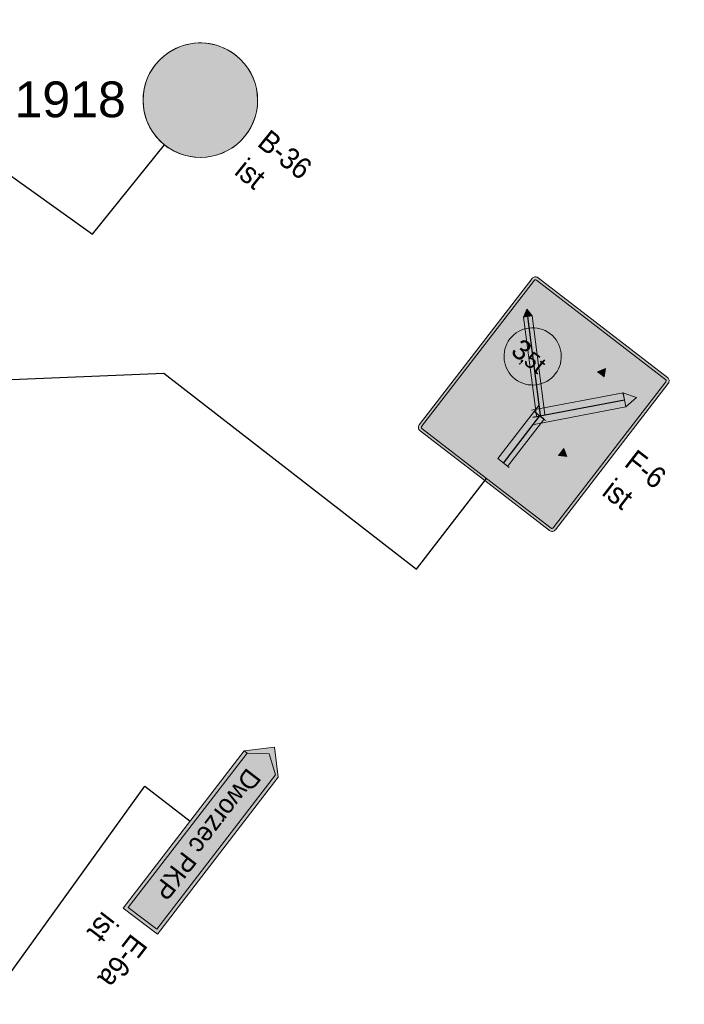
# Model space of a CAD drawing. Header units: metres. Extents: x 6420893 to 6543334, y 5684236 to 5790819.
# Tile 11 of 24: x 6421343 to 6421367, y 5790431 to 5790465. Entities that reach past the tile are written whole.
import ezdxf
from ezdxf.enums import TextEntityAlignment as Align

# ---------------------------------------------------------------- set-up
doc = ezdxf.new("R2010")
doc.units = ezdxf.units.M
doc.layers.add('dr-przejscia', color=7, linetype='P-10 (4m) krawędzie', lineweight=0)
for name, color, linetype in [('gaPionowe', 7, 'Continuous'), ('zzz.gaVSDodTekst', 7, 'Continuous'), ('zzz.gaVSDomyslna', 7, 'Continuous'), ('zzz.gaVSNazwa', 7, 'Continuous'), ('zzz.gaVSRamka', 7, 'Continuous'), ('zzz.gaVSStan', 7, 'Continuous'), ('zzz.gaVSWielkość', 7, 'Continuous')]:
    doc.layers.add(name, color=color, linetype=linetype)
doc.layers.add('GESDZI_O', color=7, linetype='Continuous', lineweight=18, true_color=0x008000)
doc.styles.add('GA-ATR-TEXT', font='arial.ttf', dxfattribs={"width": 0.9})
doc.styles.add('GA-SIGN-TEXT', font='GA_OZ_PION.ttf')
doc.styles.add('GEO-INFO', font='arial.ttf')
doc.styles.get("Standard").update_dxf_attribs({"font": 'arial.ttf'})
doc.linetypes.add('P-10 (4m) krawędzie', pattern='A,-0.75,[255,dgnlstyle-poziome_v0.9.1.shx,S=0.031746,R=0,X=0,Y=0],-0.25', length=1)
doc.dimstyles.new('GA-LEADER', dxfattribs={"dimtxt": 1, "dimasz": 1, "dimexe": 1, "dimexo": 1, "dimgap": 1, "dimtad": 1, "dimtxsty": 'Standard', "dimcen": 1, "dimadec": 0, "dimazin": 0, "dimtfac": 1, "dimtmove": 0, "dimatfit": 3, "dimfxl": 1, "dimarcsym": 0})

# ---------------------------------------------------------------- blocks, each defined once
blk = doc.blocks.new('A$C8d263936')
at = {"layer": 'GESDZI_O', "linetype": 'Continuous', "lineweight": 0, "style": 'GEO-INFO'}
blk.add_text('1918', height=1.25, dxfattribs=at).set_placement((6421345.115, 5790462.258, 10.8), align=Align.MIDDLE_CENTER)
blk = doc.blocks.new('gaVScolumn0')
at = {"color": 0, "linetype": 'ByBlock', "lineweight": -2}
blk.add_line((0, 0), (0, 400), dxfattribs=at)
at = {"color": 7, "style": 'GA-ATR-TEXT', "width": 0.9}
blk.add_attdef('X2', text='', height=150, dxfattribs=at).set_placement((-50, 0), align=Align.BOTTOM_RIGHT)
blk = doc.blocks.new('*U816')
at = {"layer": 'zzz.gaVSDomyslna', "linetype": 'ByBlock', "lineweight": -2, "true_color": 0x4c4c4c}
h = blk.add_hatch(color=251, dxfattribs=at)
h.paths.add_polyline_path([(-400, 400, 1), (400, 400, 1)])
h.paths.add_polyline_path([(320, 400, -1), (-320, 400, -1)], flags=16)
at = {"layer": 'zzz.gaVSDomyslna', "color": 251, "linetype": 'ByBlock', "lineweight": 0, "true_color": 0x4c4c4c}
blk.add_lwpolyline([(0, 800, -1), (0, 0, -1), (0, 800, -2.58748)], format="xyb", dxfattribs=at)
blk = doc.blocks.new('*U817')
at = {"layer": 'zzz.gaVSDomyslna', "linetype": 'ByBlock', "true_color": 0xffffff}
blk.add_hatch(color=7, dxfattribs=at).paths.add_polyline_path([(320, 400, 1), (-320, 400, 1)])
blk = doc.blocks.new('*U818')
at = {"layer": 'zzz.gaVSDomyslna', "linetype": 'ByBlock', "true_color": 0x2e2e2e}
h = blk.add_hatch(color=250, dxfattribs=at)
h.paths.add_polyline_path([(245.965, 594.111), (51.8545, 400), (245.965, 205.889, 0.347061)])
h.paths.add_polyline_path([(194.111, 645.965, 0.347061), (-194.111, 645.965), (0, 451.854)])
h.paths.add_polyline_path([(-245.965, 594.111, 0.347061), (-245.965, 205.889), (-51.8545, 400)])
h.paths.add_polyline_path([(194.111, 154.035), (0, 348.146), (-194.111, 154.035, 0.347061)])
blk = doc.blocks.new('*U819')
at = {"layer": 'zzz.gaVSDomyslna', "linetype": 'ByBlock', "true_color": 0x4c4c4c}
blk.add_hatch(color=251, dxfattribs=at).paths.add_polyline_path([(-246.491, 604.064, -0.0469785), (-204.064, 646.491), (246.491, 195.936, -0.0469785), (204.064, 153.509)])
blk = doc.blocks.new('*U820')
at = {"layer": 'zzz.gaVSDomyslna', "linetype": 'ByBlock', "true_color": 0x4c4c4c}
blk.add_hatch(color=251, dxfattribs=at).paths.add_polyline_path([(246.491, 604.064, 0.0469785), (204.064, 646.491), (-246.491, 195.936, 0.0469785), (-204.064, 153.509)])
blk = doc.blocks.new('*U821')
at = {"layer": 'zzz.gaVSDomyslna', "color": 7, "linetype": 'Continuous', "lineweight": 0}
blk.add_circle((0, 400), 400, dxfattribs=at)
blk = doc.blocks.new('*U815')
at = {"layer": 'zzz.gaVSDomyslna', "color": 251, "linetype": 'ByBlock', "true_color": 0x4c4c4c}
for name in ['*U816', '*U819', '*U820']:
    blk.add_blockref(name, (0, 0), dxfattribs=at)
at = {"layer": 'zzz.gaVSDomyslna', "color": 7, "linetype": 'ByBlock', "true_color": 0xffffff}
blk.add_blockref('*U817', (0, 0), dxfattribs=at)
at = {"layer": 'zzz.gaVSDomyslna', "color": 250, "linetype": 'ByBlock', "true_color": 0x2e2e2e}
blk.add_blockref('*U818', (0, 0), dxfattribs=at)
at = {"layer": 'zzz.gaVSRamka', "color": 7, "linetype": 'ByBlock'}
blk.add_blockref('*U821', (0, 0), dxfattribs=at)
blk = doc.blocks.new('*U814')
at = {"layer": 'zzz.gaVSDomyslna', "linetype": 'ByBlock'}
blk.add_blockref('*U815', (0, 0), dxfattribs=at)
at = {"layer": 'zzz.gaVSDodTekst', "linetype": 'ByBlock', "flags": 1}
blk.add_attdef('Addtext', text='', height=1, dxfattribs=at).set_placement((0, 0), align=Align.MIDDLE_LEFT)
at = {"layer": 'zzz.gaVSDomyslna', "linetype": 'ByBlock', "flags": 1}
for tag in ['Width', 'Height', 'Position', 'Route', 'ItemNo', 'ID']:
    blk.add_attdef(tag, text='', height=1, dxfattribs=at).set_placement((0, 0), align=Align.MIDDLE_LEFT)
at = {"layer": 'zzz.gaVSNazwa', "linetype": 'ByBlock', "style": 'GA-ATR-TEXT', "width": 0.9}
blk.add_attdef('Name', text='', height=150, dxfattribs=at).set_placement((500, 475), align=Align.MIDDLE_LEFT)
at = {"layer": 'zzz.gaVSStan', "linetype": 'ByBlock', "style": 'GA-ATR-TEXT', "width": 0.9}
blk.add_attdef('State', text='', height=150, dxfattribs=at).set_placement((500, 220), align=Align.MIDDLE_LEFT)
at = {"layer": 'zzz.gaVSWielkość', "linetype": 'ByBlock', "flags": 1}
blk.add_attdef('Size', text='', height=1, dxfattribs=at).set_placement((0, 0), align=Align.MIDDLE_LEFT)
blk = doc.blocks.new('*U829')
at = {"layer": 'zzz.gaVSDomyslna', "linetype": 'ByBlock', "true_color": 0xffffff}
blk.add_hatch(color=7, dxfattribs=at).paths.add_polyline_path([(767.22, 0), (767.22, 300), (-617.22, 300), (-767.22, 150), (-617.22, 0)])
at = {"layer": 'zzz.gaVSDomyslna', "linetype": 'ByBlock', "true_color": 0x2e2e2e}
blk.add_hatch(color=250, dxfattribs=at).paths.add_polyline_path([(-617.22, 25), (-707.22, 150), (-617.22, 275), (742.22, 275), (742.22, 25), (-617.22, 25), (-617.22, 0), (767.22, 0), (767.22, 300), (-617.22, 300), (-767.22, 150), (-617.22, 0)])
at = {"layer": 'zzz.gaVSDomyslna', "color": 7, "linetype": 'ByBlock', "lineweight": 0, "true_color": 0xffffff}
blk.add_lwpolyline([(767.22, 0), (767.22, 300), (-617.22, 300), (-767.22, 150), (-617.22, 0)], close=True, dxfattribs=at)
at = {"layer": 'zzz.gaVSDomyslna', "color": 250, "linetype": 'ByBlock', "lineweight": 0, "true_color": 0x2e2e2e}
blk.add_lwpolyline([(-617.22, 25), (-707.22, 150), (-617.22, 275), (742.22, 275), (742.22, 25), (-617.22, 25), (-617.22, 0), (767.22, 0), (767.22, 300), (-617.22, 300), (-767.22, 150), (-617.22, 0)], close=True, dxfattribs=at)
at = {"layer": 'zzz.gaVSDomyslna', "color": 7, "linetype": 'ByBlock', "lineweight": 0}
blk.add_lwpolyline([(-617.22, 0), (767.22, 0), (767.22, 300), (-617.22, 300), (-767.22, 150), (-617.22, 0)], dxfattribs=at)
blk = doc.blocks.new('*U830')
at = {"layer": 'zzz.gaVSDomyslna', "color": 250, "linetype": 'ByBlock', "true_color": 0x2e2e2e, "style": 'GA-SIGN-TEXT'}
blk.add_text('Dworzec PKP', height=132, dxfattribs=at).set_placement((-542.22, 84))
blk = doc.blocks.new('*U828')
at = {"layer": 'zzz.gaVSDomyslna', "linetype": 'ByBlock'}
for name in ['*U829', '*U830']:
    blk.add_blockref(name, (0, 0), dxfattribs=at)
at = {"layer": 'zzz.gaVSDodTekst', "linetype": 'ByBlock', "flags": 1}
blk.add_attdef('Addtext', text='', height=1, dxfattribs=at).set_placement((0, 0), align=Align.MIDDLE_LEFT)
at = {"layer": 'zzz.gaVSDomyslna', "linetype": 'ByBlock', "flags": 1}
for tag in ['Width', 'Height', 'Position', 'Route', 'ItemNo', 'ID']:
    blk.add_attdef(tag, text='', height=1, dxfattribs=at).set_placement((0, 0), align=Align.MIDDLE_LEFT)
at = {"layer": 'zzz.gaVSNazwa', "linetype": 'ByBlock', "style": 'GA-ATR-TEXT', "width": 0.9}
blk.add_attdef('Name', text='', height=150, dxfattribs=at).set_placement((867.22, 225), align=Align.MIDDLE_LEFT)
at = {"layer": 'zzz.gaVSStan', "linetype": 'ByBlock', "style": 'GA-ATR-TEXT', "width": 0.9}
blk.add_attdef('State', text='', height=150, dxfattribs=at).set_placement((867.22, -30), align=Align.MIDDLE_LEFT)
at = {"layer": 'zzz.gaVSWielkość', "linetype": 'ByBlock', "flags": 1}
blk.add_attdef('Size', text='', height=1, dxfattribs=at).set_placement((0, 0), align=Align.MIDDLE_LEFT)
blk = doc.blocks.new('*U618')
at = {"layer": 'zzz.gaVSDomyslna', "linetype": 'ByBlock', "true_color": 0x2e2e2e}
h = blk.add_hatch(color=250, dxfattribs=at)
edge = h.paths.add_edge_path()
edge.add_line((0, 0), (-570, 0))
edge.add_arc((-570, 30), 30, 179.99996, 270.00004, ccw=False)
edge.add_line((-600, 30), (-600, 1320))
edge.add_arc((-570, 1320), 30, 89.99996, 180.00004, ccw=False)
edge.add_line((-570, 1350), (570, 1350))
edge.add_arc((570, 1320), 30, 359.99996, 90.00004, ccw=False)
edge.add_line((600, 1320), (600, 30))
edge.add_arc((570, 30), 30, 269.99996, 0.00004, ccw=False)
edge.add_line((570, 0), (0, 0))
edge.add_line((0, 0), (0, 0))
at = {"layer": 'zzz.gaVSDomyslna', "linetype": 'ByBlock', "true_color": 0xffffff}
h = blk.add_hatch(color=7, dxfattribs=at)
edge = h.paths.add_edge_path()
edge.add_line((0, 0), (0, 20))
edge.add_line((0, 20), (570, 20))
edge.add_arc((570, 30), 10, 269.99996, 0.00004)
edge.add_line((580, 30), (580, 1320))
edge.add_arc((570, 1320), 10, 359.99996, 90.00004)
edge.add_line((570, 1330), (-570, 1330))
edge.add_arc((-570, 1320), 10, 89.99996, 180.00004)
edge.add_line((-580, 1320), (-580, 30))
edge.add_arc((-570, 30), 10, 179.99996, 270.00004)
edge.add_line((-570, 20), (0, 20))
edge.add_line((0, 20), (0, 0))
edge.add_line((0, 0), (-570, 0))
edge.add_arc((-570, 30), 30, 179.99996, 270.00004, ccw=False)
edge.add_line((-600, 30), (-600, 1320))
edge.add_arc((-570, 1320), 30, 89.99996, 180.00004, ccw=False)
edge.add_line((-570, 1350), (570, 1350))
edge.add_arc((570, 1320), 30, 359.99996, 90.00004, ccw=False)
edge.add_line((600, 1320), (600, 30))
edge.add_arc((570, 30), 30, 269.99996, 0.00004, ccw=False)
edge.add_line((570, 0), (0, 0))
edge.add_line((0, 0), (0, 0))
at = {"layer": 'zzz.gaVSDomyslna', "color": 250, "linetype": 'ByBlock', "lineweight": 0, "true_color": 0x2e2e2e}
blk.add_lwpolyline([(0, 0), (-570, 0, -0.414214), (-600, 30), (-600, 1320, -0.414214), (-570, 1350), (570, 1350, -0.414214), (600, 1320), (600, 30, -0.414214), (570, 0), (0, 0)], format="xyb", close=True, dxfattribs=at)
at = {"layer": 'zzz.gaVSDomyslna', "color": 7, "linetype": 'ByBlock', "lineweight": 0, "true_color": 0xffffff}
blk.add_lwpolyline([(0, 0), (0, 20), (570, 20, 0.414214), (580, 30), (580, 1320, 0.414214), (570, 1330), (-570, 1330, 0.414214), (-580, 1320), (-580, 30, 0.414214), (-570, 20), (0, 20), (0, 0), (-570, 0, -0.414214), (-600, 30), (-600, 1320, -0.414214), (-570, 1350), (570, 1350, -0.414214), (600, 1320), (600, 30, -0.414214), (570, 0), (0, 0)], format="xyb", close=True, dxfattribs=at)
at = {"layer": 'zzz.gaVSRamka', "color": 7, "linetype": 'ByBlock', "lineweight": 0}
blk.add_lwpolyline([(0, 0), (-570, 0, -0.414214), (-600, 30), (-600, 1320, -0.414214), (-570, 1350), (570, 1350, -0.414214), (600, 1320), (600, 30, -0.414214), (570, 0), (0, 0)], format="xyb", dxfattribs=at)
blk = doc.blocks.new('*U619')
at = {"layer": 'zzz.gaVSDomyslna', "linetype": 'ByBlock', "true_color": 0xffffff}
blk.add_hatch(color=7, dxfattribs=at).paths.add_polyline_path([(0, 0.866667), (-0.5, 0), (0.5, 0)])
at = {"layer": 'zzz.gaVSDomyslna', "color": 7, "linetype": 'ByBlock', "lineweight": 0, "true_color": 0xffffff}
blk.add_lwpolyline([(0, 0), (0.5, 0), (0, 0.866667), (-0.5, 0), (0, 0)], dxfattribs=at)
blk = doc.blocks.new('*U620')
at = {"layer": 'zzz.gaVSDomyslna', "linetype": 'ByBlock', "true_color": 0xffffff}
blk.add_hatch(color=7, dxfattribs=at).paths.add_polyline_path([(0, 0.866667), (-0.5, 0), (0.5, 0)])
at = {"layer": 'zzz.gaVSDomyslna', "color": 7, "linetype": 'ByBlock', "lineweight": 0, "true_color": 0xffffff}
blk.add_lwpolyline([(0, 0), (0.5, 0), (0, 0.866667), (-0.5, 0), (0, 0)], dxfattribs=at)
blk = doc.blocks.new('*U622')
at = {"layer": 'zzz.gaVSDomyslna', "linetype": 'ByBlock', "lineweight": -2, "true_color": 0xffffff}
blk.add_hatch(color=7, dxfattribs=at).paths.add_polyline_path([(-205, 205, 1), (205, 205, 1)])
blk = doc.blocks.new('*U623')
at = {"layer": 'zzz.gaVSDomyslna', "linetype": 'ByBlock', "lineweight": -2, "true_color": 0x4c4c4c}
h = blk.add_hatch(color=251, dxfattribs=at)
h.paths.add_polyline_path([(-400, 400, 1), (400, 400, 1)])
h.paths.add_polyline_path([(320, 400, -1), (-320, 400, -1)], flags=16)
at = {"layer": 'zzz.gaVSDomyslna', "color": 251, "linetype": 'ByBlock', "lineweight": 0, "true_color": 0x4c4c4c}
blk.add_lwpolyline([(0, 800, -1), (0, 0, -1), (0, 800, -2.58748)], format="xyb", dxfattribs=at)
blk = doc.blocks.new('*U624')
at = {"layer": 'zzz.gaVSDomyslna', "linetype": 'ByBlock', "true_color": 0xffffff}
blk.add_hatch(color=7, dxfattribs=at).paths.add_polyline_path([(320, 400, 1), (-320, 400, 1)])
blk = doc.blocks.new('*U625')
at = {"layer": 'zzz.gaVSDomyslna', "color": 18, "linetype": 'ByBlock', "lineweight": 0, "true_color": 0x000000, "style": 'GA-SIGN-TEXT'}
blk.add_text('t', height=240, dxfattribs=at).set_placement((120, 240))
blk = doc.blocks.new('*U621')
at = {"layer": 'zzz.gaVSDomyslna', "color": 7, "linetype": 'ByBlock', "true_color": 0xffffff}
blk.add_blockref('*U622', (0, 700), dxfattribs=at)
at = {"layer": 'zzz.gaVSDomyslna', "color": 251, "linetype": 'ByBlock', "true_color": 0x4c4c4c, "xscale": 0.5, "yscale": 0.5}
blk.add_blockref('*U623', (0, 705), dxfattribs=at)
at = {"layer": 'zzz.gaVSDomyslna', "color": 7, "linetype": 'ByBlock', "true_color": 0xffffff, "xscale": 0.5, "yscale": 0.5}
blk.add_blockref('*U624', (0, 705), dxfattribs=at)
at = {"layer": 'zzz.gaVSDomyslna', "color": 18, "linetype": 'ByBlock', "true_color": 0x000000, "xscale": 0.5, "yscale": 0.5}
blk.add_blockref('*U625', (0, 705), dxfattribs=at)
at = {"layer": 'zzz.gaVSDomyslna', "color": 18, "linetype": 'ByBlock', "true_color": 0x000000, "style": 'GA-SIGN-TEXT'}
blk.add_text('3', height=140, dxfattribs=at).set_placement((-36.2, 825), align=Align.RIGHT)
for s, p in [('5', (-26.9, 825)), (',', (-60.5, 825))]:
    blk.add_text(s, height=112, dxfattribs=at).set_placement(p)
blk = doc.blocks.new('G$C5D7FFF19')
at = {"layer": 'zzz.gaVSDomyslna', "linetype": 'ByBlock', "true_color": 0xffffff}
for points in [[(-0.529, 17.137), (-1.146, 23.608), (-0.15, 23.703), (0.466, 17.232)], [(-0.318, 19.701), (-2.774, 21.975), (-2.365, 22.414), (0.091, 20.14)], [(0.079, 16.656), (2.352, 19.114), (2.791, 18.705), (0.519, 16.247)], [(-0.12, 17.433), (-7.067, 17.202), (-7.086, 17.802), (-0.14, 18.032)], [(2.529, 14.356), (-0.501, 17.192), (0.182, 17.922), (3.212, 15.086)]]:
    blk.add_hatch(color=7, dxfattribs=at).paths.add_polyline_path(points)
at = {"layer": 'zzz.gaVSDomyslna', "color": 7, "linetype": 'ByBlock', "lineweight": 0, "true_color": 0xffffff}
for p, q in [((-1.146, 23.608), (-0.15, 23.703)), ((-0.529, 17.137), (-1.146, 23.608)), ((-0.15, 23.703), (0.466, 17.232)), ((-7.086, 17.802), (-0.14, 18.032)), ((-0.421, 17.317), (0.263, 18.047)), ((0.126, 17.901), (-0.284, 17.463)), ((0.182, 17.922), (3.212, 15.086)), ((-0.12, 17.433), (-7.067, 17.202)), ((-0.056, 16.976), (-0.786, 17.659)), ((2.61, 14.482), (-0.421, 17.317)), ((3.293, 15.212), (2.61, 14.482))]:
    blk.add_line(p, q, dxfattribs=at)
at = {"layer": 'zzz.gaVSDomyslna', "linetype": 'ByBlock'}
for p, q in [((-0.032, 17.185), (-0.648, 23.655)), ((-0.13, 17.732), (-7.076, 17.502)), ((2.951, 14.847), (-0.079, 17.682))]:
    blk.add_line(p, q, dxfattribs=at)
at = {"layer": 'zzz.gaVSDomyslna', "linetype": 'ByBlock', "xscale": 0.01, "yscale": 0.01, "rotation": 46.89841669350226}
for name, p in [('*U618', (4.051, 13.411)), ('*U621', (2.338, 11.387))]:
    blk.add_blockref(name, p, dxfattribs=at)
at = {"layer": 'zzz.gaVSDomyslna', "color": 7, "linetype": 'ByBlock', "true_color": 0xffffff, "rotation": 5.44319305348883}
blk.add_blockref('*U620', (-0.648, 23.655), dxfattribs=at)
at = {"layer": 'zzz.gaVSDomyslna', "color": 7, "linetype": 'ByBlock', "true_color": 0xffffff, "xscale": 0.6000000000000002, "yscale": 0.6000000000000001}
for p, rotation in [((-2.57, 22.195), 47.0503658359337), ((2.571, 18.91), 317.0976253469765), ((-7.076, 17.502), 91.89843147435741)]:
    blk.add_blockref('*U619', p, dxfattribs=dict(at, rotation=rotation))
at = {"layer": 'zzz.gaVSDodTekst', "linetype": 'ByBlock', "flags": 1}
blk.add_attdef('Addtext', text='', height=0.01, rotation=46.89842, dxfattribs=at).set_placement((4.051, 13.411), align=Align.MIDDLE_LEFT)
at = {"layer": 'zzz.gaVSDomyslna', "linetype": 'ByBlock', "flags": 1}
for tag in ['Width', 'Position', 'ItemNo', 'Height', 'Route', 'ID']:
    blk.add_attdef(tag, text='', height=0.01, rotation=46.89842, dxfattribs=at).set_placement((4.051, 13.411), align=Align.MIDDLE_LEFT)
at = {"layer": 'zzz.gaVSNazwa', "linetype": 'ByBlock', "style": 'GA-ATR-TEXT', "width": 0.9}
blk.add_attdef('Name', text='', height=1.5, rotation=46.89842, dxfattribs=at).set_placement((3.358, 23.647), align=Align.MIDDLE_LEFT)
at = {"layer": 'zzz.gaVSStan', "linetype": 'ByBlock', "style": 'GA-ATR-TEXT', "width": 0.9}
blk.add_attdef('State', text='', height=1.5, rotation=46.89842, dxfattribs=at).set_placement((5.219, 21.904), align=Align.MIDDLE_LEFT)
at = {"layer": 'zzz.gaVSWielkość', "linetype": 'ByBlock', "flags": 1}
blk.add_attdef('Size', text='', height=0.01, rotation=46.89842, dxfattribs=at).set_placement((4.051, 13.411), align=Align.MIDDLE_LEFT)

msp = doc.modelspace()

# ---------------------------------------------------------------- linework, layer by layer
at = {"color": 0, "linetype": 'ByBlock', "lineweight": -2}
msp.add_line((6421357.201, 5790445.852, 0.06), (6421359.644, 5790449.02, 0.06), dxfattribs=at)
at = {"layer": 'gaPionowe', "linetype": 'ByBlock', "elevation": 0.06}
msp.add_lwpolyline([(6421331.03, 5790451.969), (6421348.389, 5790452.69), (6421357.201, 5790445.852)], dxfattribs=at)

# ---------------------------------------------------------------- block references
msp.add_blockref('A$C8d263936', (0, 0))
at = {"layer": 'dr-przejscia', "linetype": 'ByBlock', "xscale": 0.5, "yscale": 0.5, "zscale": 0.5, "rotation": 275.4692327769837}
msp.add_blockref('G$C5D7FFF19', (6421352.715, 5790450.318, 0.06), dxfattribs=at).add_auto_attribs({'Name': 'F-6', 'State': 'ist'})
at = {"layer": 'gaPionowe', "linetype": 'ByBlock', "xscale": 0.005, "yscale": 0.005, "zscale": 0.5}
for name, p, rotation, values in [('*U814', (6421348.405, 5790460.671, 0.06), 321.1610278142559, {'Name': 'B-36', 'State': 'ist'}), ('*U828', (6421349.309, 5790437.053, 0.06), 232.4396214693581, {'Name': 'E-6a', 'State': 'ist'})]:
    msp.add_blockref(name, p, dxfattribs=dict(at, rotation=rotation)).add_auto_attribs(values)
at = {"layer": 'gaPionowe', "linetype": 'ByBlock', "xscale": 0.01, "yscale": 0.01, "rotation": 321.1612382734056}
msp.add_blockref('gaVScolumn0', (6421345.897, 5790457.555, 0.06), dxfattribs=at)
at = {"layer": 'gaPionowe', "linetype": 'ByBlock', "xscale": 0.005, "yscale": 0.005, "zscale": 0.5, "rotation": 232.4398319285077}
msp.add_blockref('gaVScolumn0', (6421347.724, 5790438.273, 0.06), dxfattribs=at)

# ---------------------------------------------------------------- leaders
at = {"layer": 'gaPionowe', "linetype": 'ByBlock'}
for points in [[(6421335.57, 5790460.222, 0.06), (6421340.869, 5790461.138, 0.06), (6421345.897, 5790457.555, 0.06)], [(6421323.029, 5790441.718, 0.06), (6421341.679, 5790429.878, 0.06), (6421347.724, 5790438.273, 0.06)]]:
    msp.add_leader(points, dimstyle='GA-LEADER', override={"dimasz": 0.3}, dxfattribs=at)

doc.saveas('drawing.dxf')
